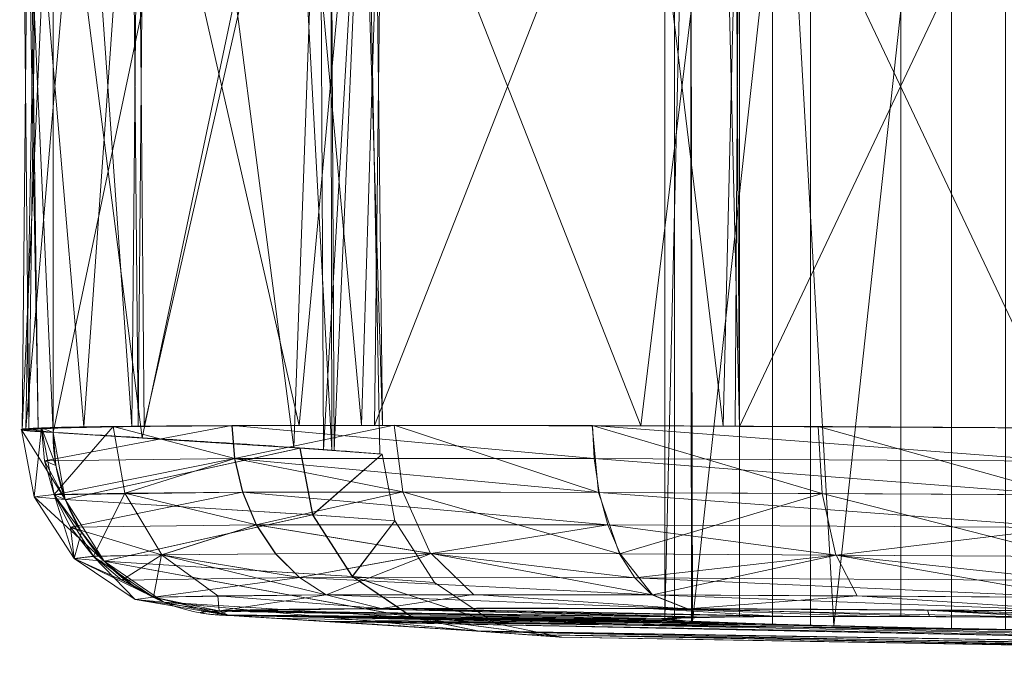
# Model space of a CAD drawing. Header units: millimetres. Extents: x -72 to 72, y -145 to 145.
# Tile 251 of 256: x -71 to -55, y 124 to 135. Entities that reach past the tile are written whole.
import ezdxf

# ---------------------------------------------------------------- set-up
doc = ezdxf.new("R2010")
doc.units = ezdxf.units.MM
doc.layers.add('1', color=7, linetype='CONTINUOUS')

msp = doc.modelspace()

# ---------------------------------------------------------------- linework, layer by layer
at = {"layer": '1', "color": 163, "linetype": 'Continuous', "lineweight": 13}
for p, q in [((-70.739, 127.83, 46.708), (-70.739, 139.17, 46.708)), ((-70.739, 127.83, -46.708), (-70.739, 139.17, -46.708))]:
    msp.add_line(p, q, dxfattribs=at)
at = {"layer": '1', "color": 163, "linetype": 'Continuous', "lineweight": 13, "extrusion": (-0.227826, 0.012994, -0.973615)}
msp.add_arc((-123.761, 62.194, 63.253), 3, 357.4892, 86.8216, dxfattribs=at)
at = {"layer": '1', "color": 163, "linetype": 'Continuous', "lineweight": 13, "extrusion": (0.227826, -0.012994, -0.973615)}
msp.add_arc((123.761, -62.194, -63.253), 3, 177.4892, 266.8216, dxfattribs=at)
at = {"layer": '1', "color": 163, "linetype": 'Continuous', "lineweight": 13}
for points in [[(-54.195, 127.9, -71.05), (-55.515, 127.91, -70.854), (-58.128, 127.926, -70.196), (-61.799, 127.942, -68.429), (-65.064, 127.947, -65.937), (-67.774, 127.943, -62.807), (-69.8, 127.93, -59.159), (-71.037, 127.907, -55.139), (-71.412, 127.874, -50.918), (-71.063, 127.846, -48.092), (-70.739, 127.83, -46.708)], [(-70.739, 127.83, 46.708), (-71.063, 127.846, 48.092), (-71.412, 127.874, 50.918), (-71.037, 127.907, 55.139), (-69.8, 127.93, 59.159), (-67.774, 127.943, 62.807), (-65.064, 127.947, 65.937), (-61.799, 127.942, 68.429), (-58.128, 127.926, 70.196), (-55.515, 127.91, 70.854), (-54.195, 127.9, 71.05)], [(-70.739, 127.83, -46.708), (-69.845, 127.778, -42.885), (-68.275, 127.683, -35.187), (-66.587, 127.571, -23.523), (-65.573, 127.494, -11.781), (-65.234, 127.464, 0), (-65.573, 127.494, 11.781), (-66.587, 127.571, 23.523), (-68.275, 127.683, 35.187), (-69.845, 127.778, 42.885), (-70.739, 127.83, 46.708)]]:
    msp.add_open_spline(points, degree=3, dxfattribs=at)
for points, knots in [([(-67.861, 124.83, -47.422), (-67.994, 124.838, -47.993), (-68.208, 124.853, -49.148), (-68.404, 124.88, -51.489), (-68.184, 124.908, -54.431), (-67.33, 124.928, -57.255), (-66.307, 124.939, -59.369), (-65.387, 124.945, -60.872), (-64.328, 124.948, -62.28), (-62.735, 124.95, -64.006), (-60.42, 124.945, -65.834), (-57.767, 124.931, -67.125), (-55.52, 124.915, -67.809), (-54.368, 124.906, -68.037), (-53.788, 124.9, -68.123)], [0, 0, 0, 0, 0.0625, 0.125, 0.25, 0.375, 0.4375, 0.5, 0.5625, 0.625, 0.75, 0.875, 0.9375, 1, 1, 1, 1]), ([(-53.788, 124.9, 68.123), (-54.367, 124.906, 68.037), (-55.519, 124.915, 67.809), (-57.764, 124.931, 67.126), (-60.415, 124.945, 65.837), (-62.728, 124.95, 64.011), (-64.122, 124.948, 62.502), (-64.852, 124.946, 61.584), (-65.364, 124.944, 60.869), (-65.84, 124.942, 60.13), (-66.421, 124.937, 59.111), (-67.295, 124.927, 57.252), (-68.116, 124.907, 54.424), (-68.37, 124.879, 51.489), (-68.201, 124.853, 49.148), (-67.994, 124.838, 47.993), (-67.861, 124.83, 47.422)], [0, 0, 0, 0, 0.0625, 0.125, 0.25, 0.375, 0.4375, 0.46875, 0.5, 0.53125, 0.5625, 0.625, 0.75, 0.875, 0.9375, 1, 1, 1, 1]), ([(-67.861, 124.83, 47.422), (-66.954, 124.779, 43.54), (-65.759, 124.706, 37.678), (-64.504, 124.625, 29.803), (-63.735, 124.572, 23.873), (-63.136, 124.53, 17.922), (-62.782, 124.503, 12.95), (-62.582, 124.489, 8.968), (-62.439, 124.478, 4.984), (-62.373, 124.472, 0.001), (-62.44, 124.478, -4.983), (-62.586, 124.489, -8.967), (-62.788, 124.504, -12.949), (-63.144, 124.53, -17.92), (-63.744, 124.572, -23.871), (-64.512, 124.625, -29.802), (-65.762, 124.706, -37.678), (-66.954, 124.779, -43.54), (-67.861, 124.83, -47.422)], [0, 0, 0, 0, 0.125, 0.1875, 0.25, 0.3125, 0.375, 0.40625, 0.4375, 0.5, 0.5625, 0.59375, 0.625, 0.6875, 0.75, 0.8125, 0.875, 1, 1, 1, 1]), ([(-60.263, 124.733, -48.218), (-60.465, 124.742, -48.813), (-60.604, 124.75, -49.417), (-60.725, 124.762, -50.338), (-60.75, 124.766, -50.647), (-60.77, 124.773, -51.27), (-60.765, 124.777, -51.585), (-60.703, 124.786, -52.517), (-60.602, 124.792, -53.127), (-60.28, 124.802, -54.327), (-60.057, 124.806, -54.919), (-59.507, 124.812, -56.03), (-59.18, 124.814, -56.556), (-58.61, 124.816, -57.299), (-58.406, 124.816, -57.539), (-57.98, 124.817, -57.992), (-57.535, 124.817, -58.423), (-57.05, 124.816, -58.808), (-56.544, 124.814, -59.17), (-56.28, 124.813, -59.34), (-55.468, 124.809, -59.808), (-54.903, 124.806, -60.063), (-54.023, 124.799, -60.361), (-53.724, 124.797, -60.447), (-53.114, 124.792, -60.589), (-52.806, 124.789, -60.645), (-51.882, 124.78, -60.766), (-51.264, 124.773, -60.786), (-50.332, 124.762, -60.724), (-50.019, 124.758, -60.688), (-49.404, 124.75, -60.586), (-49.1, 124.746, -60.52), (-48.203, 124.733, -60.28), (-47.623, 124.723, -60.062), (-46.499, 124.704, -59.507), (-45.971, 124.693, -59.178), (-45.235, 124.678, -58.612), (-44.998, 124.672, -58.412), (-44.544, 124.662, -57.986), (-44.325, 124.656, -57.759), (-43.709, 124.64, -57.056), (-43.349, 124.629, -56.553), (-42.728, 124.608, -55.479), (-42.467, 124.597, -54.902), (-42.069, 124.577, -53.728), (-41.928, 124.567, -53.125), (-41.806, 124.553, -52.197), (-41.78, 124.548, -51.883), (-41.76, 124.54, -51.261), (-41.771, 124.531, -50.642), (-41.841, 124.524, -50.027), (-41.942, 124.517, -49.414), (-42.008, 124.513, -49.107), (-42.251, 124.504, -48.2), (-42.47, 124.499, -47.621), (-42.881, 124.493, -46.787), (-43.032, 124.491, -46.516), (-43.362, 124.489, -45.985), (-43.541, 124.488, -45.726), (-44.108, 124.485, -44.987), (-44.531, 124.485, -44.535), (-45.233, 124.486, -43.92), (-45.479, 124.487, -43.724), (-45.987, 124.489, -43.36), (-46.248, 124.49, -43.192), (-47.052, 124.495, -42.728), (-47.617, 124.499, -42.472), (-48.803, 124.51, -42.069), (-49.41, 124.516, -41.928), (-50.33, 124.527, -41.806), (-50.639, 124.531, -41.781), (-51.261, 124.54, -41.76), (-51.576, 124.544, -41.765), (-52.51, 124.557, -41.826), (-53.12, 124.567, -41.927), (-54.319, 124.587, -42.248), (-54.911, 124.597, -42.471), (-56.023, 124.618, -43.019), (-56.549, 124.629, -43.346), (-57.292, 124.645, -43.915), (-57.532, 124.651, -44.118), (-57.986, 124.662, -44.544), (-58.202, 124.667, -44.767), (-58.814, 124.683, -45.464), (-59.177, 124.693, -45.97), (-59.805, 124.714, -47.055), (-60.062, 124.723, -47.624), (-60.263, 124.733, -48.218)], [0, 0, 0, 0, 0.03125, 0.03125, 0.046875, 0.046875, 0.0625, 0.0625, 0.09375, 0.09375, 0.125, 0.125, 0.15625, 0.15625, 0.171875, 0.171875, 0.1875, 0.203125, 0.203125, 0.21875, 0.21875, 0.25, 0.25, 0.265625, 0.265625, 0.28125, 0.28125, 0.3125, 0.3125, 0.328125, 0.328125, 0.34375, 0.34375, 0.375, 0.375, 0.40625, 0.40625, 0.421875, 0.421875, 0.4375, 0.4375, 0.46875, 0.46875, 0.5, 0.5, 0.53125, 0.53125, 0.546875, 0.546875, 0.5625, 0.578125, 0.578125, 0.59375, 0.59375, 0.625, 0.625, 0.640625, 0.640625, 0.65625, 0.65625, 0.6875, 0.6875, 0.703125, 0.703125, 0.71875, 0.71875, 0.75, 0.75, 0.78125, 0.78125, 0.796875, 0.796875, 0.8125, 0.8125, 0.84375, 0.84375, 0.875, 0.875, 0.90625, 0.90625, 0.921875, 0.921875, 0.9375, 0.9375, 0.96875, 0.96875, 1, 1, 1, 1]), ([(-57.947, 124.661, 44.512), (-57.501, 124.65, 44.071), (-57.019, 124.639, 43.68), (-56.244, 124.623, 43.169), (-55.977, 124.618, 43.01), (-55.426, 124.607, 42.719), (-55.14, 124.602, 42.586), (-54.275, 124.586, 42.233), (-53.682, 124.576, 42.057), (-52.464, 124.556, 41.821), (-51.834, 124.547, 41.762), (-50.594, 124.531, 41.769), (-49.978, 124.523, 41.832), (-49.06, 124.513, 42.019), (-48.756, 124.51, 42.097), (-48.161, 124.504, 42.281), (-47.579, 124.499, 42.493), (-47.021, 124.495, 42.761), (-46.474, 124.491, 43.056), (-46.205, 124.49, 43.219), (-45.428, 124.486, 43.744), (-44.952, 124.485, 44.14), (-44.298, 124.485, 44.8), (-44.09, 124.485, 45.031), (-43.695, 124.487, 45.517), (-43.51, 124.488, 45.77), (-42.996, 124.491, 46.548), (-42.707, 124.495, 47.095), (-42.354, 124.502, 47.959), (-42.249, 124.505, 48.256), (-42.071, 124.511, 48.854), (-41.997, 124.514, 49.156), (-41.821, 124.524, 50.067), (-41.762, 124.532, 50.684), (-41.768, 124.549, 51.938), (-41.833, 124.558, 52.557), (-42.019, 124.572, 53.466), (-42.095, 124.577, 53.767), (-42.279, 124.587, 54.362), (-42.386, 124.593, 54.658), (-42.748, 124.608, 55.52), (-43.043, 124.619, 56.064), (-43.737, 124.641, 57.093), (-44.141, 124.652, 57.58), (-45.022, 124.673, 58.452), (-45.502, 124.684, 58.843), (-46.282, 124.699, 59.36), (-46.553, 124.704, 59.52), (-47.103, 124.714, 59.811), (-47.665, 124.724, 60.073), (-48.249, 124.733, 60.279), (-48.844, 124.742, 60.457), (-49.149, 124.746, 60.532), (-50.07, 124.759, 60.711), (-50.687, 124.767, 60.768), (-51.616, 124.777, 60.764), (-51.926, 124.78, 60.747), (-52.548, 124.787, 60.683), (-52.859, 124.79, 60.636), (-53.772, 124.798, 60.45), (-54.364, 124.802, 60.267), (-55.224, 124.808, 59.907), (-55.508, 124.809, 59.771), (-56.057, 124.812, 59.474), (-56.323, 124.813, 59.313), (-57.093, 124.816, 58.793), (-57.571, 124.817, 58.399), (-58.453, 124.817, 57.509), (-58.845, 124.816, 57.025), (-59.358, 124.813, 56.251), (-59.516, 124.812, 55.984), (-59.807, 124.809, 55.434), (-59.941, 124.807, 55.149), (-60.295, 124.802, 54.283), (-60.472, 124.797, 53.69), (-60.709, 124.786, 52.472), (-60.768, 124.78, 51.842), (-60.762, 124.766, 50.602), (-60.699, 124.758, 49.986), (-60.513, 124.745, 49.069), (-60.435, 124.741, 48.764), (-60.252, 124.732, 48.169), (-60.146, 124.727, 47.877), (-59.787, 124.713, 47.021), (-59.492, 124.703, 46.473), (-58.791, 124.682, 45.434), (-58.393, 124.672, 44.953), (-57.947, 124.661, 44.512)], [0, 0, 0, 0, 0.03125, 0.03125, 0.046875, 0.046875, 0.0625, 0.0625, 0.09375, 0.09375, 0.125, 0.125, 0.15625, 0.15625, 0.171875, 0.171875, 0.1875, 0.203125, 0.203125, 0.21875, 0.21875, 0.25, 0.25, 0.265625, 0.265625, 0.28125, 0.28125, 0.3125, 0.3125, 0.328125, 0.328125, 0.34375, 0.34375, 0.375, 0.375, 0.40625, 0.40625, 0.421875, 0.421875, 0.4375, 0.4375, 0.46875, 0.46875, 0.5, 0.5, 0.53125, 0.53125, 0.546875, 0.546875, 0.5625, 0.578125, 0.578125, 0.59375, 0.59375, 0.625, 0.625, 0.640625, 0.640625, 0.65625, 0.65625, 0.6875, 0.6875, 0.703125, 0.703125, 0.71875, 0.71875, 0.75, 0.75, 0.78125, 0.78125, 0.796875, 0.796875, 0.8125, 0.8125, 0.84375, 0.84375, 0.875, 0.875, 0.90625, 0.90625, 0.921875, 0.921875, 0.9375, 0.9375, 0.96875, 0.96875, 1, 1, 1, 1])]:
    msp.add_open_spline(points, degree=3, knots=knots, dxfattribs=at)
for points in [[(-60.263, 124.733, -48.218), (-60.3, 142.266, -48.33), (-58.325, 142.33, -44.909)], [(-58.325, 142.33, -44.909), (-58.325, 124.67, -44.909), (-60.263, 124.733, -48.218)], [(-56.015, 142.382, 43.038), (-58.951, 142.313, 45.681), (-57.947, 124.661, 44.512)], [(-55.129, 142.399, -42.587), (-55.129, 124.601, -42.587), (-58.325, 124.67, -44.909), (-58.325, 142.33, -44.909)], [(-57.947, 124.661, 44.512), (-56.015, 124.618, 43.038), (-56.015, 142.382, 43.038)], [(-56.015, 142.382, 43.038), (-56.015, 124.618, 43.038), (-52.258, 124.554, 41.817), (-52.258, 142.446, 41.817)], [(-60.3, 142.266, -48.33), (-60.276, 124.734, -48.332), (-60.713, 124.784, -52.258)], [(-60.713, 124.784, -52.258), (-60.713, 142.216, -52.258), (-60.3, 142.266, -48.33)], [(-60.713, 142.216, -52.258), (-60.713, 124.784, -52.258), (-59.492, 124.812, -56.015), (-59.492, 142.188, -56.015)], [(-60.558, 142.252, 49.29), (-60.558, 124.748, 49.29), (-58.951, 124.687, 45.681), (-58.951, 142.313, 45.681)], [(-60.558, 142.207, 53.24), (-60.558, 124.793, 53.24), (-60.558, 124.748, 49.29), (-60.558, 142.252, 49.29)], [(-58.951, 142.185, 56.849), (-58.951, 124.815, 56.849), (-60.558, 124.793, 53.24), (-60.558, 142.207, 53.24)], [(-60.263, 124.733, -48.218), (-60.276, 124.734, -48.332), (-60.3, 142.266, -48.33)], [(-59.492, 142.188, -56.015), (-59.492, 124.812, -56.015), (-56.849, 124.815, -58.951), (-56.849, 142.185, -58.951)], [(-58.951, 142.313, 45.681), (-58.951, 124.687, 45.681), (-57.947, 124.661, 44.512)], [(-56.015, 142.188, 59.492), (-56.015, 124.812, 59.492), (-58.951, 124.815, 56.849), (-58.951, 142.185, 56.849)], [(-56.849, 142.185, -58.951), (-56.849, 124.815, -58.951), (-53.24, 124.793, -60.558), (-53.24, 142.207, -60.558)], [(-52.258, 142.216, 60.713), (-52.258, 124.784, 60.713), (-56.015, 124.812, 59.492), (-56.015, 142.188, 59.492)], [(-69.278, 127.743, 39.954), (-70.739, 139.17, 46.708), (-66.816, 139.417, 24.495)], [(-66.816, 139.417, 24.495), (-66.174, 127.539, 18.398), (-69.278, 127.743, 39.954)], [(-66.366, 139.453, -17.225), (-68.316, 139.317, -34.763), (-66.796, 127.583, -24.326)], [(-66.174, 127.539, 18.398), (-66.816, 139.417, 24.495), (-66.195, 139.463, 17.247)], [(-66.796, 127.583, -24.326), (-66.307, 127.547, -17.242), (-66.366, 139.453, -17.225)], [(-65.614, 139.506, -10.461), (-66.366, 139.453, -17.225), (-66.307, 127.547, -17.242)], [(-66.307, 127.547, -17.242), (-65.383, 127.477, -3.818), (-65.614, 139.506, -10.461)], [(-66.134, 127.536, 17.256), (-66.195, 139.463, 17.247), (-65.614, 139.506, 10.461)], [(-66.195, 139.463, 17.247), (-66.134, 127.536, 17.256), (-66.174, 127.539, 18.398)], [(-65.383, 127.477, -3.818), (-66.134, 127.536, 17.256), (-65.614, 139.506, 10.461)], [(-65.614, 139.506, 10.461), (-65.614, 139.506, -10.461), (-65.383, 127.477, -3.818)], [(-70.739, 127.83, -46.708), (-66.796, 127.583, -24.326), (-68.316, 139.317, -34.763)], [(-68.316, 139.317, -34.763), (-70.739, 139.17, -46.708), (-70.739, 127.83, -46.708)], [(-70.739, 139.17, -46.708), (-71.136, 139.117, -52.297), (-71.245, 127.867, -50.368)], [(-71.245, 127.867, -50.368), (-70.739, 127.83, -46.708), (-70.739, 139.17, -46.708)], [(-71.245, 139.133, 50.368), (-70.739, 139.17, 46.708), (-70.739, 127.83, 46.708)], [(-70.739, 127.83, 46.708), (-71.136, 127.883, 52.297), (-71.245, 139.133, 50.368)], [(-71.136, 127.883, 52.297), (-70.982, 139.119, 52.254), (-71.245, 139.133, 50.368)], [(-71.136, 139.117, -52.297), (-70.982, 127.881, -52.254), (-71.245, 127.867, -50.368)], [(-70.982, 139.119, 52.254), (-71.136, 127.883, 52.297), (-71.188, 127.89, 53.024)], [(-70.234, 139.08, 57.604), (-70.982, 139.119, 52.254), (-71.188, 127.89, 53.024)], [(-70.982, 127.881, -52.254), (-71.136, 139.117, -52.297), (-71.188, 139.11, -53.024)], [(-71.188, 139.11, -53.024), (-69.447, 139.072, -59.297), (-70.234, 127.92, -57.604)], [(-70.234, 127.92, -57.604), (-70.982, 127.881, -52.254), (-71.188, 139.11, -53.024)], [(-69.278, 127.743, 39.954), (-70.739, 127.83, 46.708), (-70.739, 139.17, 46.708)], [(-59.49, 127.929, -69.231), (-59.56, 139.068, -69.432), (-54.195, 139.1, -71.05)], [(-54.195, 139.1, -71.05), (-54.195, 127.9, -71.05), (-59.49, 127.929, -69.231)], [(-54.195, 127.9, 71.05), (-54.195, 139.1, 71.05), (-59.49, 139.071, 69.231)], [(-71.188, 127.89, 53.024), (-69.447, 127.928, 59.297), (-70.234, 139.08, 57.604)], [(-69.447, 127.928, 59.297), (-69.346, 139.074, 59.208), (-70.234, 139.08, 57.604)], [(-69.447, 139.072, -59.297), (-69.346, 127.926, -59.208), (-70.234, 127.92, -57.604)], [(-69.346, 139.074, 59.208), (-69.447, 127.928, 59.297), (-69.245, 127.932, 60.024)], [(-69.346, 127.926, -59.208), (-69.447, 139.072, -59.297), (-69.245, 139.068, -60.024)], [(-66.705, 139.056, 63.978), (-69.346, 139.074, 59.208), (-69.245, 127.932, 60.024)], [(-66.705, 127.944, -63.978), (-69.346, 127.926, -59.208), (-69.245, 139.068, -60.024)], [(-69.245, 139.068, -60.024), (-65.686, 139.054, -65.123), (-66.705, 127.944, -63.978)], [(-69.245, 127.932, 60.024), (-65.686, 127.946, 65.123), (-66.705, 139.056, 63.978)], [(-65.339, 139.057, 65.124), (-66.705, 139.056, 63.978), (-65.686, 127.946, 65.123)], [(-65.339, 127.943, -65.124), (-66.705, 127.944, -63.978), (-65.686, 139.054, -65.123)], [(-65.686, 127.946, 65.123), (-65.472, 127.945, 65.277), (-65.339, 139.057, 65.124)], [(-65.686, 139.054, -65.123), (-65.472, 139.055, -65.277), (-65.339, 127.943, -65.124)], [(-65.472, 139.055, -65.277), (-59.76, 139.067, -69.371), (-61.107, 127.938, -68.676)], [(-65.472, 127.945, 65.277), (-59.76, 127.933, 69.371), (-61.107, 139.062, 68.676)], [(-61.107, 139.062, 68.676), (-65.339, 139.057, 65.124), (-65.472, 127.945, 65.277)], [(-61.107, 127.938, -68.676), (-65.339, 127.943, -65.124), (-65.472, 139.055, -65.277)], [(-59.49, 139.071, 69.231), (-61.107, 139.062, 68.676), (-59.76, 127.933, 69.371)], [(-59.49, 127.929, -69.231), (-61.107, 127.938, -68.676), (-59.76, 139.067, -69.371)], [(-59.76, 127.933, 69.371), (-59.56, 127.932, 69.432), (-59.49, 139.071, 69.231)], [(-59.76, 139.067, -69.371), (-59.56, 139.068, -69.432), (-59.49, 127.929, -69.231)], [(-59.49, 139.071, 69.231), (-59.56, 127.932, 69.432), (-54.195, 127.9, 71.05)], [(-70.927, 127.905, 54.928), (-71.257, 127.872, 50.81), (-71.05, 126.776, 50.827)], [(-71.257, 127.872, 50.81), (-70.739, 127.83, 46.708), (-70.54, 126.733, 46.77)], [(-70.54, 126.733, 46.77), (-71.05, 126.776, 50.827), (-71.257, 127.872, 50.81)], [(-71.05, 126.776, 50.827), (-70.722, 126.811, 54.899), (-70.927, 127.905, 54.928)], [(-70.879, 127.364, -54.914), (-70.929, 127.905, -54.919), (-67.808, 127.944, -62.505)], [(-70.929, 127.905, -54.919), (-70.879, 127.364, -54.914), (-70.693, 127.288, -46.726)], [(-70.693, 127.288, -46.726), (-70.739, 127.83, -46.708), (-70.929, 127.905, -54.919)], [(-69.755, 127.929, 58.882), (-70.927, 127.905, 54.928), (-70.722, 126.811, 54.899)], [(-67.808, 127.944, -62.505), (-67.767, 127.403, -62.478), (-70.879, 127.364, -54.914)], [(-70.54, 126.733, 46.77), (-70.739, 127.83, 46.708), (-66.696, 127.574, 23.516)], [(-66.688, 127.574, -23.366), (-70.739, 127.83, -46.708), (-70.54, 126.733, -46.77)], [(-70.722, 126.811, 54.899), (-69.562, 126.835, 58.809), (-69.755, 127.929, 58.882)], [(-67.763, 127.403, 62.485), (-67.804, 127.944, 62.511), (-69.755, 127.929, 58.882)], [(-67.763, 127.403, 62.485), (-69.755, 127.929, 58.882), (-69.562, 126.835, 58.809)], [(-67.767, 127.403, -62.478), (-67.808, 127.944, -62.505), (-65.152, 127.948, -65.654)], [(-67.804, 127.944, 62.511), (-67.763, 127.403, 62.485), (-61.874, 127.401, 68.162)], [(-61.874, 127.401, 68.162), (-61.899, 127.942, 68.204), (-67.804, 127.944, 62.511)], [(-67.767, 127.403, -62.478), (-65.152, 127.948, -65.654), (-65.009, 126.854, -65.506)], [(-65.152, 127.948, -65.654), (-61.907, 127.942, -68.199), (-61.8, 126.848, -68.022)], [(-61.8, 126.848, -68.022), (-65.009, 126.854, -65.506), (-65.152, 127.948, -65.654)], [(-61.907, 127.942, -68.199), (-58.199, 127.926, -70.021), (-58.134, 126.832, -69.825)], [(-58.134, 126.832, -69.825), (-61.8, 126.848, -68.022), (-61.907, 127.942, -68.199)], [(-61.899, 127.942, 68.204), (-61.874, 127.401, 68.162), (-54.192, 127.359, 71)], [(-54.192, 127.359, 71), (-54.195, 127.9, 71.05), (-61.899, 127.942, 68.204)], [(-58.199, 127.926, -70.021), (-54.195, 127.9, -71.05), (-54.174, 126.805, -70.843)], [(-54.174, 126.805, -70.843), (-58.134, 126.832, -69.825), (-58.199, 127.926, -70.021)], [(-70.54, 126.733, -46.77), (-66.484, 126.479, -23.397), (-66.688, 127.574, -23.366)], [(-66.696, 127.574, 23.516), (-66.491, 126.479, 23.547), (-70.54, 126.733, 46.77)], [(-66.491, 126.479, 23.547), (-66.696, 127.574, 23.516), (-65.347, 127.474, 0.156)], [(-65.347, 127.474, 0.156), (-66.688, 127.574, -23.366), (-66.484, 126.479, -23.397)], [(-65.347, 127.474, 0.156), (-65.141, 126.381, 0.156), (-66.491, 126.479, 23.547)], [(-66.484, 126.479, -23.397), (-65.141, 126.381, 0.156), (-65.347, 127.474, 0.156)], [(-70.724, 126.81, -54.89), (-70.879, 127.364, -54.914), (-67.767, 127.403, -62.478)], [(-70.879, 127.364, -54.914), (-70.724, 126.81, -54.89), (-70.54, 126.733, -46.77)], [(-70.54, 126.733, -46.77), (-70.693, 127.288, -46.726), (-70.879, 127.364, -54.914)], [(-67.767, 127.403, -62.478), (-67.636, 126.85, -62.391), (-70.724, 126.81, -54.89)], [(-69.562, 126.835, 58.809), (-67.632, 126.85, 62.397), (-67.763, 127.403, 62.485)], [(-65.009, 126.854, -65.506), (-67.636, 126.85, -62.391), (-67.767, 127.403, -62.478)], [(-67.763, 127.403, 62.485), (-67.632, 126.85, 62.397), (-61.792, 126.848, 68.027)], [(-61.792, 126.848, 68.027), (-61.874, 127.401, 68.162), (-67.763, 127.403, 62.485)], [(-61.874, 127.401, 68.162), (-61.792, 126.848, 68.027), (-54.174, 126.805, 70.843)], [(-54.174, 126.805, 70.843), (-54.192, 127.359, 71), (-61.874, 127.401, 68.162)], [(-70.454, 126.277, -54.844), (-70.724, 126.81, -54.89), (-67.636, 126.85, -62.391)], [(-69.562, 126.835, 58.809), (-70.722, 126.811, 54.899), (-70.076, 125.801, 54.787)], [(-67.636, 126.85, -62.391), (-67.41, 126.318, -62.239), (-70.454, 126.277, -54.844)], [(-70.076, 125.801, 54.787), (-68.955, 125.826, 58.565), (-69.562, 126.835, 58.809)], [(-67.406, 126.318, 62.245), (-67.632, 126.85, 62.397), (-69.562, 126.835, 58.809)], [(-67.406, 126.318, 62.245), (-69.562, 126.835, 58.809), (-68.955, 125.826, 58.565)], [(-67.41, 126.318, -62.239), (-67.636, 126.85, -62.391), (-65.009, 126.854, -65.506)], [(-67.632, 126.85, 62.397), (-67.406, 126.318, 62.245), (-61.649, 126.316, 67.796)], [(-61.649, 126.316, 67.796), (-61.792, 126.848, 68.027), (-67.632, 126.85, 62.397)], [(-67.41, 126.318, -62.239), (-65.009, 126.854, -65.506), (-64.555, 125.845, -65.035)], [(-65.009, 126.854, -65.506), (-61.8, 126.848, -68.022), (-61.455, 125.839, -67.467)], [(-61.455, 125.839, -67.467), (-64.555, 125.845, -65.035), (-65.009, 126.854, -65.506)], [(-61.455, 125.839, -67.467), (-61.8, 126.848, -68.022), (-58.134, 126.832, -69.825)], [(-61.792, 126.848, 68.027), (-61.649, 126.316, 67.796), (-54.138, 126.272, 70.572)], [(-54.138, 126.272, 70.572), (-54.174, 126.805, 70.843), (-61.792, 126.848, 68.027)], [(-58.134, 126.832, -69.825), (-57.912, 125.822, -69.209), (-61.455, 125.839, -67.467)], [(-58.134, 126.832, -69.825), (-54.174, 126.805, -70.843), (-54.086, 125.795, -70.193)], [(-54.086, 125.795, -70.193), (-57.912, 125.822, -69.209), (-58.134, 126.832, -69.825)], [(-70.722, 126.811, 54.899), (-71.05, 126.776, 50.827), (-70.394, 125.765, 50.852)], [(-71.05, 126.776, 50.827), (-70.54, 126.733, 46.77), (-69.902, 125.721, 46.932)], [(-69.902, 125.721, 46.932), (-70.394, 125.765, 50.852), (-71.05, 126.776, 50.827)], [(-70.724, 126.81, -54.89), (-70.454, 126.277, -54.844), (-70.274, 126.199, -46.839)], [(-70.274, 126.199, -46.839), (-70.54, 126.733, -46.77), (-70.724, 126.81, -54.89)], [(-70.394, 125.765, 50.852), (-70.076, 125.801, 54.787), (-70.722, 126.811, 54.899)], [(-69.902, 125.721, 46.932), (-70.54, 126.733, 46.77), (-66.491, 126.479, 23.547)], [(-66.484, 126.479, -23.397), (-70.54, 126.733, -46.77), (-69.902, 125.721, -46.932)], [(-69.902, 125.721, -46.932), (-65.834, 125.469, -23.479), (-66.484, 126.479, -23.397)], [(-66.491, 126.479, 23.547), (-65.841, 125.47, 23.629), (-69.902, 125.721, 46.932)], [(-65.841, 125.47, 23.629), (-66.491, 126.479, 23.547), (-65.141, 126.381, 0.156)], [(-65.141, 126.381, 0.156), (-66.484, 126.479, -23.397), (-65.834, 125.469, -23.479)], [(-65.141, 126.381, 0.156), (-64.487, 125.371, 0.157), (-65.841, 125.47, 23.629)], [(-65.834, 125.469, -23.479), (-64.487, 125.371, 0.157), (-65.141, 126.381, 0.156)], [(-68.964, 125.826, -58.548), (-70.454, 126.277, -54.844), (-67.41, 126.318, -62.239)], [(-70.454, 126.277, -54.844), (-70.078, 125.8, -54.778), (-70.394, 125.765, -50.845)], [(-70.394, 125.765, -50.845), (-70.274, 126.199, -46.839), (-70.454, 126.277, -54.844)], [(-68.964, 125.826, -58.548), (-70.078, 125.8, -54.778), (-70.454, 126.277, -54.844)], [(-70.394, 125.765, -50.845), (-69.902, 125.721, -46.932), (-70.274, 126.199, -46.839)], [(-67.41, 126.318, -62.239), (-67.094, 125.841, -62.026), (-68.964, 125.826, -58.548)], [(-68.955, 125.826, 58.565), (-67.089, 125.841, 62.032), (-67.406, 126.318, 62.245)], [(-64.555, 125.845, -65.035), (-67.094, 125.841, -62.026), (-67.41, 126.318, -62.239)], [(-67.406, 126.318, 62.245), (-67.089, 125.841, 62.032), (-64.543, 125.845, 65.05)], [(-64.543, 125.845, 65.05), (-61.649, 126.316, 67.796), (-67.406, 126.318, 62.245)], [(-64.543, 125.845, 65.05), (-61.447, 125.839, 67.472), (-61.649, 126.316, 67.796)], [(-61.649, 126.316, 67.796), (-61.447, 125.839, 67.472), (-57.906, 125.822, 69.213)], [(-57.906, 125.822, 69.213), (-54.138, 126.272, 70.572), (-61.649, 126.316, 67.796)], [(-57.906, 125.822, 69.213), (-54.086, 125.795, 70.193), (-54.138, 126.272, 70.572)], [(-69.612, 125.411, 54.704), (-70.076, 125.801, 54.787), (-70.394, 125.765, 50.852)], [(-69.393, 125.095, -50.875), (-70.394, 125.765, -50.845), (-70.078, 125.8, -54.778)], [(-70.394, 125.765, -50.845), (-69.393, 125.095, -50.875), (-68.926, 125.051, -47.17)], [(-68.926, 125.051, -47.17), (-69.902, 125.721, -46.932), (-70.394, 125.765, -50.845)], [(-70.394, 125.765, 50.852), (-69.442, 125.332, 47.045), (-69.612, 125.411, 54.704)], [(-70.394, 125.765, 50.852), (-69.902, 125.721, 46.932), (-69.442, 125.332, 47.045)], [(-69.094, 125.129, -54.601), (-70.078, 125.8, -54.778), (-68.964, 125.826, -58.548)], [(-70.078, 125.8, -54.778), (-69.094, 125.129, -54.601), (-69.393, 125.095, -50.875)], [(-68.955, 125.826, 58.565), (-70.076, 125.801, 54.787), (-69.612, 125.411, 54.704)], [(-64.841, 124.798, -23.598), (-65.834, 125.469, -23.479), (-69.902, 125.721, -46.932)], [(-64.849, 124.799, 23.75), (-68.926, 125.051, 47.17), (-69.902, 125.721, 46.932)], [(-69.902, 125.721, 46.932), (-65.841, 125.47, 23.629), (-64.849, 124.799, 23.75)], [(-69.902, 125.721, -46.932), (-68.926, 125.051, -47.17), (-64.841, 124.798, -23.598)], [(-68.955, 125.826, 58.565), (-69.612, 125.411, 54.704), (-66.7, 125.451, 61.768)], [(-68.964, 125.826, -58.548), (-68.039, 125.155, -58.172), (-69.094, 125.129, -54.601)], [(-68.964, 125.826, -58.548), (-67.094, 125.841, -62.026), (-66.704, 125.451, -61.762)], [(-68.964, 125.826, -58.548), (-66.704, 125.451, -61.762), (-66.267, 125.17, -61.466)], [(-66.267, 125.17, -61.466), (-68.039, 125.155, -58.172), (-68.964, 125.826, -58.548)], [(-66.7, 125.451, 61.768), (-67.089, 125.841, 62.032), (-68.955, 125.826, 58.565)], [(-66.704, 125.451, -61.762), (-67.094, 125.841, -62.026), (-64.555, 125.845, -65.035)], [(-64.543, 125.845, 65.05), (-67.089, 125.841, 62.032), (-66.7, 125.451, 61.768)], [(-61.206, 125.449, -67.068), (-66.704, 125.451, -61.762), (-64.555, 125.845, -65.035)], [(-64.543, 125.845, 65.05), (-66.7, 125.451, 61.768), (-66.263, 125.17, 61.472)], [(-66.263, 125.17, 61.472), (-63.851, 125.174, 64.332), (-64.543, 125.845, 65.05)], [(-64.555, 125.845, -65.035), (-61.455, 125.839, -67.467), (-61.206, 125.449, -67.068)], [(-64.543, 125.845, 65.05), (-63.851, 125.174, 64.332), (-60.918, 125.168, 66.625)], [(-60.918, 125.168, 66.625), (-61.447, 125.839, 67.472), (-64.543, 125.845, 65.05)], [(-61.206, 125.449, -67.068), (-61.455, 125.839, -67.467), (-57.912, 125.822, -69.209)], [(-57.906, 125.822, 69.213), (-61.447, 125.839, 67.472), (-60.918, 125.168, 66.625)], [(-57.912, 125.822, -69.209), (-54.021, 125.405, -69.727), (-61.206, 125.449, -67.068)], [(-60.918, 125.168, 66.625), (-57.564, 125.151, 68.274), (-57.906, 125.822, 69.213)], [(-57.912, 125.822, -69.209), (-54.086, 125.795, -70.193), (-54.021, 125.405, -69.727)], [(-57.906, 125.822, 69.213), (-57.564, 125.151, 68.274), (-53.946, 125.124, 69.203)], [(-53.946, 125.124, 69.203), (-54.086, 125.795, 70.193), (-57.906, 125.822, 69.213)], [(-66.7, 125.451, 61.768), (-69.612, 125.411, 54.704), (-69.092, 125.13, 54.61)], [(-69.612, 125.411, 54.704), (-69.442, 125.332, 47.045), (-68.926, 125.051, 47.17)], [(-68.926, 125.051, 47.17), (-69.092, 125.13, 54.61), (-69.612, 125.411, 54.704)], [(-69.092, 125.13, 54.61), (-66.263, 125.17, 61.472), (-66.7, 125.451, 61.768)], [(-66.704, 125.451, -61.762), (-61.206, 125.449, -67.068), (-60.926, 125.168, -66.621)], [(-60.926, 125.168, -66.621), (-66.267, 125.17, -61.466), (-66.704, 125.451, -61.762)], [(-63.489, 124.7, 0.157), (-64.849, 124.799, 23.75), (-65.841, 125.47, 23.629)], [(-65.841, 125.47, 23.629), (-64.487, 125.371, 0.157), (-63.489, 124.7, 0.157)], [(-63.489, 124.7, 0.157), (-64.487, 125.371, 0.157), (-65.834, 125.469, -23.479)], [(-65.834, 125.469, -23.479), (-64.841, 124.798, -23.598), (-63.489, 124.7, 0.157)], [(-61.206, 125.449, -67.068), (-54.021, 125.405, -69.727), (-53.946, 125.124, -69.203)], [(-53.946, 125.124, -69.203), (-60.926, 125.168, -66.621), (-61.206, 125.449, -67.068)], [(-69.393, 125.095, -50.875), (-69.094, 125.129, -54.601), (-68.02, 124.906, -54.403)], [(-68.02, 124.906, -54.403), (-67.861, 124.83, -47.422), (-69.393, 125.095, -50.875)], [(-67.861, 124.83, -47.422), (-68.926, 125.051, -47.17), (-69.393, 125.095, -50.875)], [(-68.02, 124.906, -54.403), (-69.094, 125.129, -54.601), (-68.039, 125.155, -58.172)], [(-66.263, 125.17, 61.472), (-69.092, 125.13, 54.61), (-68.019, 124.906, 54.412)], [(-69.092, 125.13, 54.61), (-68.926, 125.051, 47.17), (-67.861, 124.83, 47.422)], [(-67.861, 124.83, 47.422), (-68.019, 124.906, 54.412), (-69.092, 125.13, 54.61)], [(-68.039, 125.155, -58.172), (-66.267, 125.17, -61.466), (-65.365, 124.944, -60.854)], [(-65.365, 124.944, -60.854), (-68.02, 124.906, -54.403), (-68.039, 125.155, -58.172)], [(-68.019, 124.906, 54.412), (-65.362, 124.944, 60.86), (-66.263, 125.17, 61.472)], [(-66.267, 125.17, -61.466), (-60.926, 125.168, -66.621), (-60.346, 124.943, -65.697)], [(-60.346, 124.943, -65.697), (-65.365, 124.944, -60.854), (-66.267, 125.17, -61.466)], [(-63.851, 125.174, 64.332), (-66.263, 125.17, 61.472), (-65.362, 124.944, 60.86)], [(-65.362, 124.944, 60.86), (-60.339, 124.942, 65.702), (-63.851, 125.174, 64.332)], [(-60.339, 124.942, 65.702), (-60.918, 125.168, 66.625), (-63.851, 125.174, 64.332)], [(-60.926, 125.168, -66.621), (-53.946, 125.124, -69.203), (-53.788, 124.9, -68.123)], [(-53.788, 124.9, -68.123), (-60.346, 124.943, -65.697), (-60.926, 125.168, -66.621)], [(-57.564, 125.151, 68.274), (-60.918, 125.168, 66.625), (-60.339, 124.942, 65.702)], [(-60.339, 124.942, 65.702), (-53.788, 124.9, 68.123), (-57.564, 125.151, 68.274)], [(-53.788, 124.9, 68.123), (-53.946, 125.124, 69.203), (-57.564, 125.151, 68.274)], [(-63.757, 124.574, -23.726), (-64.841, 124.798, -23.598), (-68.926, 125.051, -47.17)], [(-63.765, 124.575, 23.878), (-67.861, 124.83, 47.422), (-68.926, 125.051, 47.17)], [(-68.926, 125.051, 47.17), (-64.849, 124.799, 23.75), (-63.765, 124.575, 23.878)], [(-68.926, 125.051, -47.17), (-67.861, 124.83, -47.422), (-63.757, 124.574, -23.726)], [(-60.235, 124.802, -54.396), (-68.098, 124.904, -54.179), (-65.663, 124.943, -60.402)], [(-68.098, 124.904, -54.179), (-60.235, 124.802, -54.396), (-60.73, 124.764, -50.45)], [(-60.73, 124.764, -50.45), (-67.861, 124.83, -47.422), (-68.098, 124.904, -54.179)], [(-60.711, 124.784, 52.277), (-67.833, 124.912, 55.208), (-68.071, 124.844, 48.469)], [(-65.042, 124.946, 61.314), (-67.833, 124.912, 55.208), (-59.996, 124.806, 55.01)], [(-60.711, 124.784, 52.277), (-59.996, 124.806, 55.01), (-67.833, 124.912, 55.208)], [(-58.817, 124.815, -57.029), (-65.663, 124.943, -60.402), (-60.993, 124.945, -65.303)], [(-65.663, 124.943, -60.402), (-58.817, 124.815, -57.029), (-60.235, 124.802, -54.396)], [(-59.996, 124.806, 55.01), (-58.508, 124.816, 57.413), (-65.042, 124.946, 61.314)], [(-58.508, 124.816, 57.413), (-56.378, 124.813, 59.272), (-60.136, 124.942, 65.86), (-65.042, 124.946, 61.314)], [(-60.993, 124.945, -65.303), (-57.251, 124.816, -58.642), (-58.817, 124.815, -57.029)], [(-60.993, 124.945, -65.303), (-56.448, 124.919, -67.25), (-54.308, 124.801, -60.265)], [(-54.308, 124.801, -60.265), (-57.251, 124.816, -58.642), (-60.993, 124.945, -65.303)], [(-56.408, 124.918, 67.189), (-60.136, 124.942, 65.86), (-56.378, 124.813, 59.272)], [(-50.985, 124.77, -60.761), (-56.448, 124.919, -67.25), (-54.857, 124.91, -67.932)], [(-56.448, 124.919, -67.25), (-50.985, 124.77, -60.761), (-54.308, 124.801, -60.265)], [(-56.378, 124.813, 59.272), (-53.793, 124.798, 60.423), (-56.408, 124.918, 67.189)], [(-53.788, 124.9, 68.123), (-56.408, 124.918, 67.189), (-50.985, 124.77, 60.761)], [(-53.793, 124.798, 60.423), (-50.985, 124.77, 60.761), (-56.408, 124.918, 67.189)], [(-68.071, 124.844, 48.469), (-60.591, 124.751, 49.454), (-60.711, 124.784, 52.277)], [(-60.591, 124.751, 49.454), (-68.071, 124.844, 48.469), (-67.861, 124.83, 47.422)], [(-36.726, 124.179, -26.831), (-67.861, 124.83, -47.422), (-56.438, 124.627, -43.297)], [(-67.861, 124.83, -47.422), (-58.762, 124.682, -45.43), (-56.438, 124.627, -43.297)], [(-67.861, 124.83, -47.422), (-60.73, 124.764, -50.45), (-60.263, 124.733, -48.218)], [(-60.263, 124.733, -48.218), (-58.762, 124.682, -45.43), (-67.861, 124.83, -47.422)], [(-67.861, 124.83, 47.422), (-66.372, 124.737, 38.976), (-59.645, 124.709, 46.79)], [(-59.645, 124.709, 46.79), (-60.591, 124.751, 49.454), (-67.861, 124.83, 47.422)], [(-67.103, 124.787, -44.05), (-67.861, 124.83, -47.422), (-36.726, 124.179, -26.831)], [(-66.248, 124.732, -38.731), (-67.103, 124.787, -44.05), (-36.726, 124.179, -26.831)], [(-39.595, 124.18, 22.508), (-66.372, 124.737, 38.976), (-63.875, 124.582, 24.819)], [(-66.372, 124.737, 38.976), (-39.404, 124.18, 22.74), (-53.736, 124.577, 42.092)], [(-53.736, 124.577, 42.092), (-55.858, 124.615, 42.949), (-66.372, 124.737, 38.976)], [(-55.858, 124.615, 42.949), (-57.947, 124.661, 44.512), (-66.372, 124.737, 38.976)], [(-57.947, 124.661, 44.512), (-59.645, 124.709, 46.79), (-66.372, 124.737, 38.976)], [(-39.595, 124.18, 22.508), (-39.404, 124.18, 22.74), (-66.372, 124.737, 38.976)], [(-36.726, 124.179, -26.831), (-38.794, 124.18, -22.462), (-66.248, 124.732, -38.731)], [(-63.582, 124.561, -22.153), (-66.248, 124.732, -38.731), (-38.794, 124.18, -22.462)], [(-62.4, 124.475, 0.158), (-63.765, 124.575, 23.878), (-64.849, 124.799, 23.75)], [(-64.849, 124.799, 23.75), (-63.489, 124.7, 0.157), (-62.4, 124.475, 0.158)], [(-62.4, 124.475, 0.158), (-63.489, 124.7, 0.157), (-64.841, 124.798, -23.598)], [(-64.841, 124.798, -23.598), (-63.757, 124.574, -23.726), (-62.4, 124.475, 0.158)], [(-39.595, 124.18, 22.508), (-63.875, 124.582, 24.819), (-63.026, 124.52, 11.366)], [(-56.438, 124.627, -43.297), (-53.544, 124.574, -42.042), (-36.726, 124.179, -26.831)], [(-63.582, 124.561, -22.153), (-38.794, 124.18, -22.462), (-44.262, 124.181, -10.914)], [(-44.262, 124.181, -10.914), (-63.046, 124.522, -11.366), (-63.582, 124.561, -22.153)], [(-62.405, 124.475, 1.535), (-63.046, 124.522, -11.366), (-44.515, 124.181, -7.886)], [(-44.262, 124.181, -10.914), (-44.515, 124.181, -7.886), (-63.046, 124.522, -11.366)], [(-63.026, 124.52, 11.366), (-62.405, 124.475, 1.535), (-45.491, 124.182, 3.804)], [(-63.026, 124.52, 11.366), (-44.259, 124.182, 7.71), (-39.595, 124.18, 22.508)], [(-45.491, 124.182, 3.804), (-44.259, 124.182, 7.71), (-63.026, 124.52, 11.366)], [(-44.515, 124.181, -7.886), (-45.491, 124.182, 3.804), (-62.405, 124.475, 1.535)]]:
    msp.add_3dface(points, dxfattribs=at)

doc.saveas('drawing.dxf')
